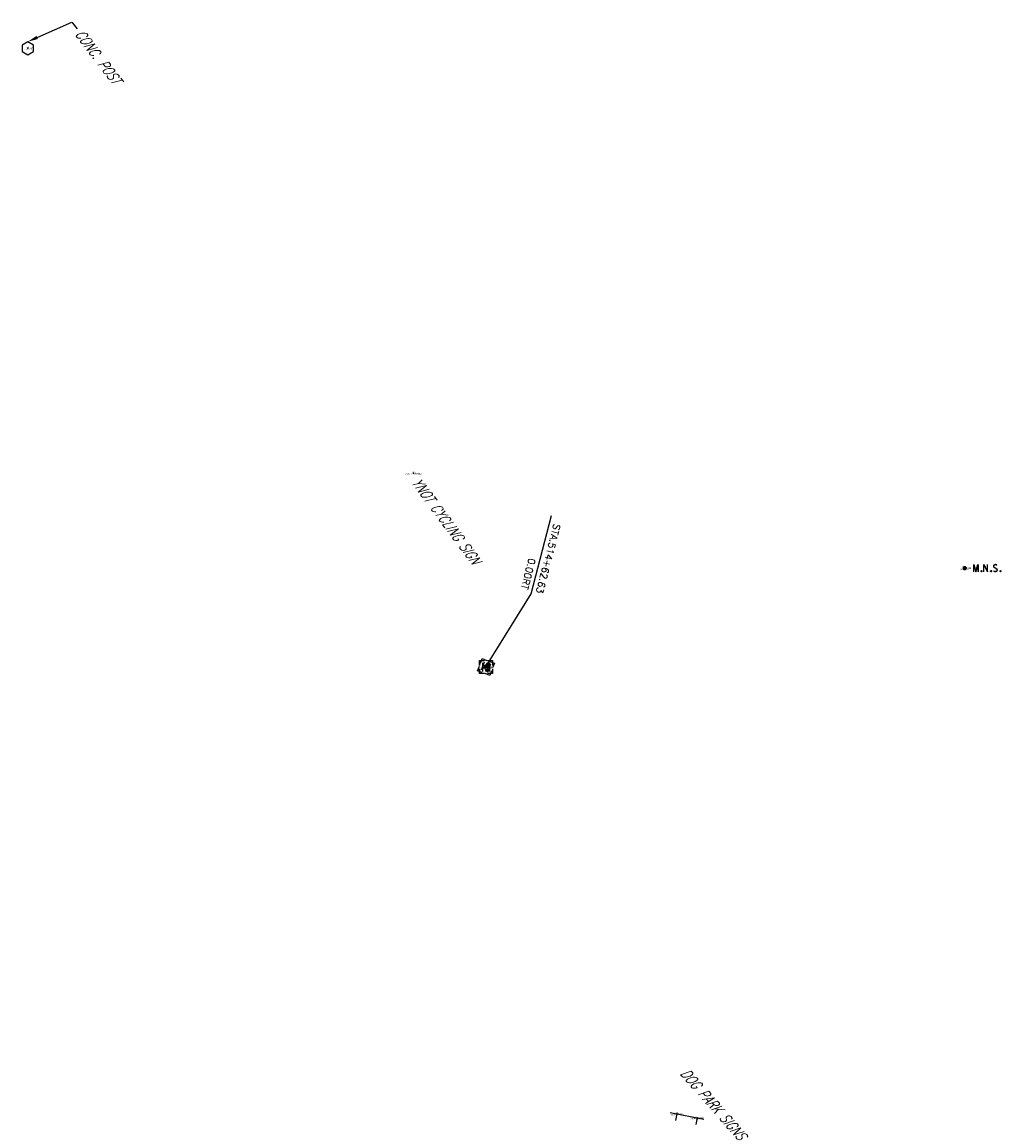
# Model space of a CAD drawing. Extents: x 0 to 213038, y 0 to 462006.
# Tile 38 of 106: x 179905 to 180131, y 415112 to 415367. Entities that reach past the tile are written whole.
import ezdxf
from ezdxf import colors
from ezdxf.entities.mleader import LeaderData, LeaderLine
from ezdxf.enums import TextEntityAlignment as Align
from ezdxf.math import Vec2, Vec3

# ---------------------------------------------------------------- set-up
doc = ezdxf.new("R2010")
doc.units = 0
doc.header["$LTSCALE"] = 20
doc.header["$MEASUREMENT"] = 0
doc.layers.get('0').update_dxf_attribs({"linetype": 'CONTINUOUS'})
for name, color, linetype in [('OFFSTA_LEAD', 7, 'CONTINUOUS'), ('OFFSTA_TEXT', 7, 'CONTINUOUS'), ('PNTDESC', 3, 'CONTINUOUS'), ('PNTELEV', 5, 'CONTINUOUS'), ('PNTNO', 7, 'CONTINUOUS'), ('PNTS_Bellville Topo', 1, 'CONTINUOUS'), ('PNTS_DTU-4-30-2025', 1, 'CONTINUOUS'), ('PNTS_MONBOXES', 1, 'CONTINUOUS'), ('RD_X_BLOCKS', 1, 'CONTINUOUS'), ('RD_X_TEXT', 2, 'CONTINUOUS'), ('SN_X_BLOCKS', 94, 'CONTINUOUS'), ('SN_X_TEXT', 2, 'CONTINUOUS'), ('SV_P_BLOCKS', 50, 'CONTINUOUS'), ('SV_X_MON_BLOCKS_FOUNDMARK', 7, 'CONTINUOUS')]:
    doc.layers.add(name, color=color, linetype=linetype)
doc.layers.add('SC_SCRATCH-5', color=5, linetype='CONTINUOUS', plot=False)
doc.styles.add('HY-278-M1|ROMANS', font='ROMANS.SHX')
doc.styles.add('PTXT', font='TXT')
doc.styles.add('romans', font='romans.shx', dxfattribs={"width": 0.75, "oblique": 22.5})
doc.dimstyles.new('20 Scale Prop', dxfattribs={"dimscale": 20, "dimtxt": 0.14, "dimasz": 0.12, "dimexe": 0.05, "dimexo": 0.05, "dimgap": 0.05, "dimtad": 1, "dimzin": 0, "dimdsep": 46, "dimtxsty": 'romans', "dimcen": 0, "dimdle": 0.1, "dimclrd": 1, "dimclre": 1, "dimclrt": 7, "dimaunit": 1, "dimadec": 4, "dimazin": 0, "dimtfac": 1, "dimtmove": 0, "dimatfit": 1, "dimfxl": 1, "dimtvp": 1, "dimtolj": 1, "dimtzin": 0, "dimarcsym": 0})

# ---------------------------------------------------------------- blocks, each defined once
blk = doc.blocks.new('SRVPNO1')
at = {"layer": 'PNTDESC', "style": 'PTXT'}
blk.add_attdef('DESC2', text='', height=1, dxfattribs=at).set_placement((0, -1.75), align=Align.CENTER)
at = {"layer": 'PNTELEV', "style": 'PTXT'}
blk.add_attdef('ELEV2', (1.5, -0.5), '', height=1, dxfattribs=at)
at = {"layer": 'PNTNO', "style": 'PTXT'}
blk.add_attdef('PT#', text='', height=1, dxfattribs=at).set_placement((0, 0.75), align=Align.CENTER)
blk = doc.blocks.new('MONBX')
at = {"flags": 128}
for points in [[(-0.075, 0.019), (-0.075, 0.075), (-0.019, 0.075)], [(-0.037, -0.05), (-0.037, 0.05), (0, -0.05), (0.037, 0.05), (0.037, -0.05)], [(0.018, 0.075), (0.075, 0.075), (0.075, 0.019)], [(-0.019, -0.075), (-0.075, -0.075), (-0.075, -0.019)], [(0.075, -0.019), (0.075, -0.075), (0.018, -0.075)]]:
    blk.add_lwpolyline(points, dxfattribs=at)
blk = doc.blocks.new('POST')
at = {"color": 32, "lineweight": -2}
for p, q in [((0, 0.075), (-0.065, 0.037)), ((-0.065, 0.037), (-0.065, -0.038)), ((0.065, 0.037), (0, 0.075)), ((0.065, -0.038), (0.065, 0.037)), ((-0.065, -0.038), (0, -0.075)), ((0, -0.075), (0.065, -0.038))]:
    blk.add_line(p, q, dxfattribs=at)
blk = doc.blocks.new('SGN1P')
for p, q in [((0, 0), (-0.08, 0)), ((0, 0.08), (0, -0.08))]:
    blk.add_line(p, q)
blk = doc.blocks.new('MNAILS')
h = blk.add_hatch(color=256)
edge = h.paths.add_edge_path()
edge.add_arc((0, 0), 0.0249, 0, 360)
at = {"flags": 128}
for points in [[(0.105, -0.04), (0.105, 0.04), (0.13, -0.04), (0.154, 0.04), (0.154, -0.04)], [(0.223, -0.04), (0.223, 0.04), (0.264, -0.04), (0.264, 0.04)], [(0.372, 0.034), (0.371, 0.036), (0.369, 0.037), (0.364, 0.039), (0.358, 0.04), (0.354, 0.04), (0.352, 0.04), (0.345, 0.038), (0.339, 0.034), (0.335, 0.029), (0.334, 0.024), (0.334, 0.02), (0.335, 0.015), (0.339, 0.011), (0.37, -0.008), (0.372, -0.01), (0.373, -0.013), (0.375, -0.017), (0.375, -0.02), (0.374, -0.024), (0.373, -0.027), (0.372, -0.03), (0.371, -0.032), (0.37, -0.034), (0.369, -0.036), (0.367, -0.038), (0.365, -0.039), (0.363, -0.039), (0.358, -0.04), (0.35, -0.04), (0.345, -0.039), (0.338, -0.034), (0.334, -0.031)], [(0.193, -0.029), (0.195, -0.029), (0.197, -0.031), (0.199, -0.033), (0.199, -0.036), (0.197, -0.039), (0.195, -0.04), (0.193, -0.04), (0.191, -0.039), (0.189, -0.036), (0.189, -0.033), (0.191, -0.031), (0.193, -0.029)], [(0.303, -0.029), (0.306, -0.029), (0.308, -0.031), (0.31, -0.033), (0.31, -0.036), (0.308, -0.039), (0.306, -0.04), (0.303, -0.04), (0.302, -0.039), (0.3, -0.036), (0.3, -0.033), (0.302, -0.031), (0.303, -0.029)], [(0.413, -0.029), (0.415, -0.029), (0.417, -0.031), (0.419, -0.033), (0.419, -0.036), (0.417, -0.039), (0.415, -0.04), (0.413, -0.04), (0.411, -0.039), (0.409, -0.036), (0.409, -0.033), (0.411, -0.031), (0.413, -0.029)]]:
    blk.add_lwpolyline(points, dxfattribs=at)

msp = doc.modelspace()

# ---------------------------------------------------------------- linework, layer by layer
at = {"layer": 'PNTS_Bellville Topo'}
for p in [(180122.57, 415241.02, 1146.66), (180122.58, 415241.03, 1146.67), (180122.58, 415240.99, 1146.69)]:
    msp.add_point(p, dxfattribs=at)
at = {"layer": 'PNTS_DTU-4-30-2025'}
for p in [(179906.08, 415361.17, 1146.79), (179995.25, 415262.97, 1147.82), (180056.1, 415114.9, 1147.72), (180060.74, 415113.99, 1147.92)]:
    msp.add_point(p, dxfattribs=at)
at = {"layer": 'PNTS_MONBOXES'}
for p in [(180011.97, 415218.17, 1148.17), (180011.98, 415218.15, 1148.22), (180011.98, 415218.15, 1148.19), (180012.01, 415218.15, 1148.27)]:
    msp.add_point(p, dxfattribs=at)
at = {"layer": 'SN_X_BLOCKS', "flags": 128}
msp.add_lwpolyline([(180056.1, 415114.9), (180060.74, 415113.99)], dxfattribs=at)
msp.add_lwpolyline([(180056.1, 415114.9), (180060.74, 415113.99)], dxfattribs=at)

# ---------------------------------------------------------------- block references
at = {"layer": 'PNTS_Bellville Topo', "xscale": 0.2, "yscale": 0.2, "zscale": 0.2}
for p, values in [((180122.57, 415241.02, 1146.66), {'PT#': 'KM1070_2', 'ELEV2': '1146.659', 'DESC2': 'MAGS-SMALL'}), ((180122.58, 415240.99, 1146.69), {'PT#': 'KM1070', 'ELEV2': '1146.687', 'DESC2': 'MAGS-SMALL'}), ((180122.58, 415241.03, 1146.67), {'PT#': 'KM1070_1', 'ELEV2': '1146.675', 'DESC2': 'MAGS-SMALL'})]:
    msp.add_blockref('SRVPNO1', p, dxfattribs=at).add_auto_attribs(values)
at = {"layer": 'PNTS_DTU-4-30-2025', "xscale": 0.2, "yscale": 0.2, "zscale": 0.2}
for p, values in [((179906.08, 415361.17, 1146.79), {'PT#': 'V316', 'ELEV2': '1146.793', 'DESC2': 'POST-CONCRETE W'}), ((179995.25, 415262.97, 1147.82), {'PT#': 'V307', 'ELEV2': '1147.816', 'DESC2': 'SIGNPT-4"X4" YNOT CYCLING'}), ((180056.1, 415114.9, 1147.72), {'PT#': 'V308', 'ELEV2': '1147.722', 'DESC2': 'SIGNPB ^ 1-DOG PARK'}), ((180060.74, 415113.99, 1147.92), {'PT#': 'V309', 'ELEV2': '1147.916', 'DESC2': 'SIGNPB ^ 2-DOG PARK'})]:
    msp.add_blockref('SRVPNO1', p, dxfattribs=at).add_auto_attribs(values)
at = {"layer": 'PNTS_MONBOXES', "xscale": 0.2, "yscale": 0.2, "zscale": 0.2}
for p, values in [((180012.01, 415218.15, 1148.27), {'PT#': 'KM1072', 'ELEV2': '1148.267', 'DESC2': 'MONBOX-TOP/CNTR'}), ((180011.97, 415218.17, 1148.17), {'PT#': 'V304', 'ELEV2': '1148.175', 'DESC2': 'MONBOX'}), ((180011.98, 415218.15, 1148.22), {'PT#': 'V305', 'ELEV2': '1148.216', 'DESC2': 'MONBOX'}), ((180011.98, 415218.15, 1148.19), {'PT#': 'V306', 'ELEV2': '1148.195', 'DESC2': 'MONBOX'})]:
    msp.add_blockref('SRVPNO1', p, dxfattribs=at).add_auto_attribs(values)
at = {"layer": 'RD_X_BLOCKS', "xscale": 20, "yscale": 20, "zscale": 20}
msp.add_blockref('POST', (179906.08, 415361.17, 1146.79), dxfattribs=at)
msp.add_blockref('POST', (179906.08, 415361.17, 1146.79), dxfattribs=at)
at = {"layer": 'SC_SCRATCH-5', "xscale": 20, "yscale": 20, "zscale": 20}
for p in [(180011.98, 415218.15, 1148.22), (180011.98, 415218.15, 1148.19), (180011.98, 415218.15, 1148.22), (180011.98, 415218.15, 1148.19), (180012.01, 415218.15, 1148.27)]:
    msp.add_blockref('MONBX', p, dxfattribs=at)
at = {"layer": 'SN_X_BLOCKS', "xscale": 20, "yscale": 20, "zscale": 20}
for p, rotation in [((180056.1, 415114.9, 1147.72), 79.1040581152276), ((180060.74, 415113.99, 1147.92), 78.6739835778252), ((180060.74, 415113.99, 1147.92), 78.6739835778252)]:
    msp.add_blockref('SGN1P', p, dxfattribs=dict(at, rotation=rotation))
at = {"layer": 'SV_P_BLOCKS', "xscale": 20, "yscale": 20, "zscale": 20}
for p in [(180122.57, 415241.02, 1146.66), (180122.58, 415241.03, 1146.67), (180122.58, 415240.99, 1146.69)]:
    msp.add_blockref('MNAILS', p, dxfattribs=at)
at = {"layer": 'SV_X_MON_BLOCKS_FOUNDMARK', "xscale": 20, "yscale": 20, "zscale": 20, "rotation": 158.909275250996}
msp.add_blockref('MONBX', (180011.97, 415218.17, 1148.17), dxfattribs=at)

# ---------------------------------------------------------------- texts
at = {"layer": 'OFFSTA_TEXT', "style": 'HY-278-M1|ROMANS'}
for s, p in [('STA.514+62.63', (180024.3, 415235.21)), ('0.00RT', (180020.82, 415236.11))]:
    msp.add_text(s, height=1.6, rotation=255.5213, dxfattribs=at).set_placement(p, align=Align.MIDDLE_RIGHT)
at = {"layer": 'SN_X_TEXT', "char_height": 2.4, "attachment_point": 1, "style": 'romans'}
for s, width, insert, rotation in [('YNOT CYCLING SIGN', 28.9055, (179996.59, 415262.26), 306.5273), ('DOG PARK SIGNS', 25.7541, (180058.51, 415125.74), 311.3161)]:
    msp.add_mtext_dynamic_manual_height_columns(s, width=width, gutter_width=12, heights=[0], dxfattribs=dict(at, insert=insert, rotation=rotation))

# ---------------------------------------------------------------- leaders
at = {"layer": 'OFFSTA_LEAD', "has_arrowhead": 0}
msp.add_leader([(180011.97, 415218.17), (180022.4, 415235.04), (180027.08, 415253.15)], dimstyle='20 Scale Prop', override={"dimscale": 20, "dimasz": 0.1}, dxfattribs=at)
at = {"layer": 'RD_X_TEXT'}
ml = msp.add_multileader_mtext('Standard', dxfattribs=at)
ml.set_content('CONC. POST', color=256, style='romans')
ml.set_leader_properties(color=1, linetype='CONTINUOUS', lineweight=-1)
ml.build(insert=Vec2(0, 0))
ml.multileader.update_dxf_attribs({"text_right_attachment_type": 3, "dogleg_length": 0.1, "arrow_head_size": 2.4, "scale": 20})
ctx = ml.context
ctx.base_point, ctx.scale, ctx.char_height, ctx.arrow_head_size, ctx.landing_gap_size, ctx.plane_origin, ctx.plane_x_axis, ctx.plane_y_axis = Vec3(179917.48, 415365.61, 1146.79), 20, 2.4, 2.4, 0.6, Vec3(179906.93, 415368.02, 1146.79), Vec3(0.604009, -0.796977), Vec3(0.796977, 0.604009)
ctx.right_attachment = 3
notes = []
notes.append((ctx, [(0, (1, 1, 0), (179916.27, 415367.21, 1146.79), (0.604009, -0.796977), 2, [(0, [(179906.08, 415362.67, 1146.79)], 0, [])])]))
ctx.mtext.insert, ctx.mtext.text_direction, ctx.mtext.rotation, ctx.mtext.flow_direction = Vec3(179918.8, 415365.86, 1146.79), Vec3(0.604009, -0.796977), 5.360911, 5
for ctx, leaders in notes:
    for number, flags, end, landing, length, lines in leaders:
        leader = LeaderData()
        leader.index, (leader.has_last_leader_line, leader.has_dogleg_vector, leader.attachment_direction) = number, flags
        leader.last_leader_point, leader.dogleg_vector, leader.dogleg_length = Vec3(end), Vec3(landing), length
        for number, points, colour, breaks in lines:
            line = LeaderLine()
            line.index, line.vertices, line.color, line.breaks = number, Vec3.list(points), colors.encode_raw_color(colour), breaks
            leader.lines.append(line)
        ctx.leaders.append(leader)

doc.saveas('drawing.dxf')
